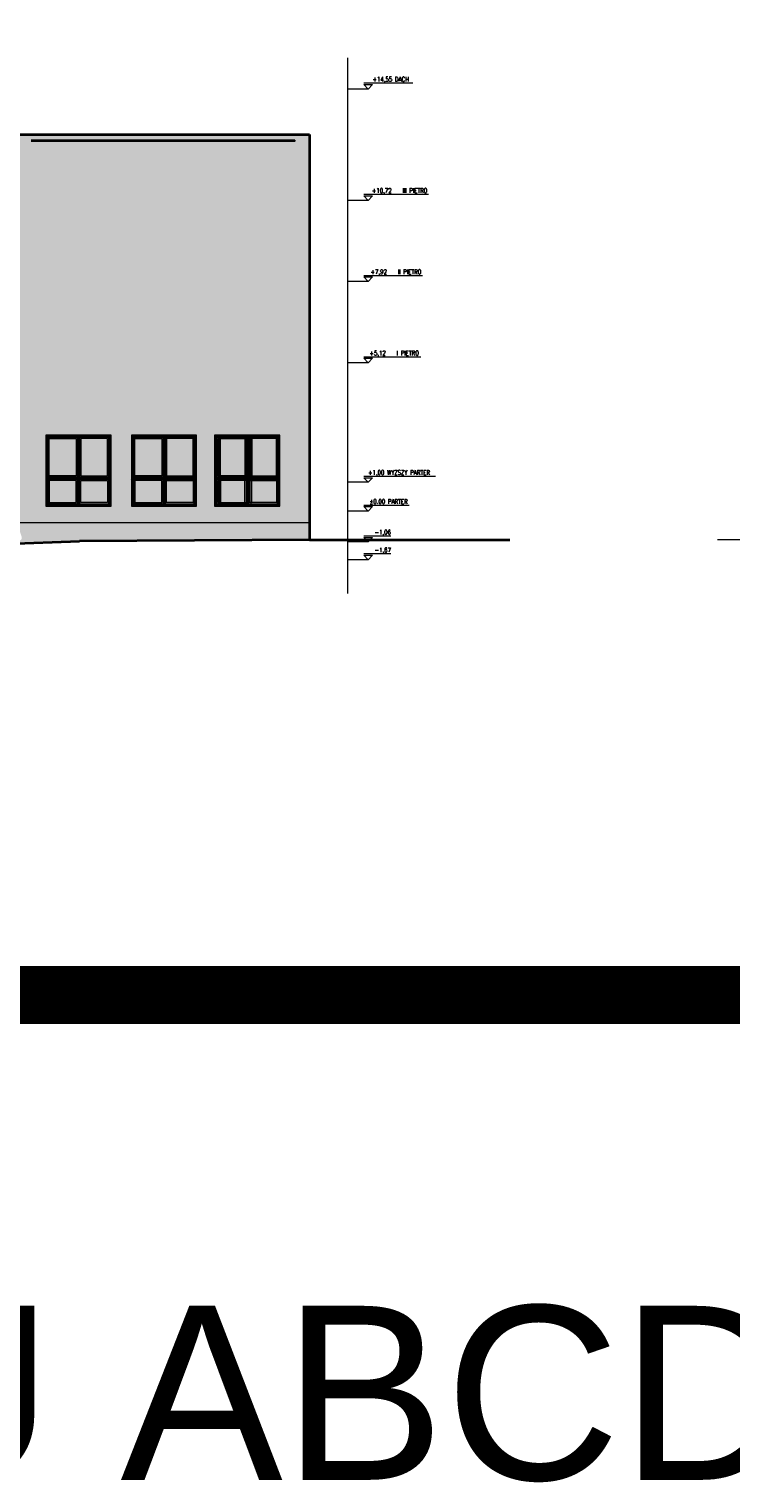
# Model space of a CAD drawing. Header units: inches. Extents: x 0 to 111471, y -105323 to 11070.
# Tile 117 of 256: x 44034 to 46454, y -40662 to -35650. Entities that reach past the tile are written whole.
import ezdxf
from ezdxf.enums import TextEntityAlignment as Align

# ---------------------------------------------------------------- set-up
doc = ezdxf.new("R2010")
doc.units = ezdxf.units.IN
doc.header["$MEASUREMENT"] = 0
doc.linetypes.add('DASHDOTX2', pattern=[50.8, 25.4, -12.7, 0, -12.7])
for name, color, linetype, lineweight in [('888 drzwi i okna', 4, 'Continuous', 0), ('888 hatch antracyt szary', 251, 'Continuous', 0), ('888 hatch jasny beż', 7, 'Continuous', 0), ('888 opisy', 3, 'Continuous', 0), ('888 osie', 5, 'DASHDOTX2', 13), ('888 projektowane elementy', 6, 'Continuous', 13), ('888 sciany istniejące', 2, 'Continuous', 35), ('888 widok', 8, 'Continuous', 0)]:
    doc.layers.add(name, color=color, linetype=linetype, lineweight=lineweight)
doc.layers.add('888 opisy kolorow', color=11, linetype='Continuous')
doc.styles.get("Standard").update_dxf_attribs({"font": 'arial.ttf'})
doc.styles.add('TS 100_opisy', font='romans.shx', dxfattribs={"width": 0.7, "height": 16})

# ---------------------------------------------------------------- blocks, each defined once
blk = doc.blocks.new('G$C703C4054')
at = {"layer": '888 drzwi i okna', "ltscale": 1.6}
for points in [[(3.5, 245), (3.5, 0), (228.5, 0), (228.5, 245)], [(108, 88), (15.5, 88), (15.5, 12), (108, 12)], [(124, 88), (216.5, 88), (216.5, 12), (124, 12)]]:
    blk.add_lwpolyline(points, close=True, dxfattribs=at)
for points in [[(112, 237), (11.5, 237), (11.5, 100)], [(15.5, 104), (15.5, 233), (108, 233), (108, 104), (15.5, 104)], [(112, 237), (112, 100)], [(220.5, 100), (220.5, 237), (120, 237)], [(120, 237), (120, 100)], [(124, 233), (124, 104), (216.5, 104), (216.5, 233), (124, 233)], [(112, 100), (11.5, 100)], [(11.5, 92), (11.5, 8), (220.5, 8), (220.5, 92)], [(112, 92), (11.5, 92)], [(112, 92), (112, 8)], [(220.5, 100), (120, 100)], [(220.5, 92), (120, 92)], [(120, 92), (120, 8)]]:
    blk.add_lwpolyline(points, dxfattribs=at)
blk = doc.blocks.new('*U269')
blk.add_line((70.7, 10), (-7.5, 10))
for points in [[(0, 0), (-7.5, 8), (-7.5, 8)], [(-7.5, 8), (7.5, 8), (7.5, 8)], [(0, 0), (7.5, 8), (7.5, 8)]]:
    blk.add_lwpolyline(points)
blk.add_attdef('PSW', text='', height=8).set_placement((39.1, 12.9), align=Align.RIGHT)
blk = doc.blocks.new('*U13')
blk.add_line((39.1, 10), (-7.5, 10))
for points in [[(0, 0), (-7.5, 8), (-7.5, 8)], [(-7.5, 8), (7.5, 8), (7.5, 8)], [(0, 0), (7.5, 8), (7.5, 8)]]:
    blk.add_lwpolyline(points)
blk.add_attdef('PSW', text='', height=8).set_placement((39.1, 12.9), align=Align.RIGHT)
blk = doc.blocks.new('*U270')
blk.add_line((115.8, 10), (-7.5, 10))
for points in [[(0, 0), (-7.5, 8), (-7.5, 8)], [(-7.5, 8), (7.5, 8), (7.5, 8)], [(0, 0), (7.5, 8), (7.5, 8)]]:
    blk.add_lwpolyline(points)
blk.add_attdef('PSW', text='', height=8).set_placement((39.1, 12.9), align=Align.RIGHT)
blk = doc.blocks.new('*U271')
blk.add_line((90.5, 10), (-7.5, 10))
for points in [[(0, 0), (-7.5, 8), (-7.5, 8)], [(-7.5, 8), (7.5, 8), (7.5, 8)], [(0, 0), (7.5, 8), (7.5, 8)]]:
    blk.add_lwpolyline(points)
blk.add_attdef('PSW', text='', height=8).set_placement((39.1, 12.9), align=Align.RIGHT)
blk = doc.blocks.new('*U272')
blk.add_line((93.3, 10), (-7.5, 10))
for points in [[(0, 0), (-7.5, 8), (-7.5, 8)], [(-7.5, 8), (7.5, 8), (7.5, 8)], [(0, 0), (7.5, 8), (7.5, 8)]]:
    blk.add_lwpolyline(points)
blk.add_attdef('PSW', text='', height=8).set_placement((39.1, 12.9), align=Align.RIGHT)
blk = doc.blocks.new('*U273')
blk.add_line((104, 10), (-7.5, 10))
for points in [[(0, 0), (-7.5, 8), (-7.5, 8)], [(-7.5, 8), (7.5, 8), (7.5, 8)], [(0, 0), (7.5, 8), (7.5, 8)]]:
    blk.add_lwpolyline(points)
blk.add_attdef('PSW', text='', height=8).set_placement((39.1, 12.9), align=Align.RIGHT)
blk = doc.blocks.new('*U274')
blk.add_line((76.8, 10), (-7.5, 10))
for points in [[(0, 0), (-7.5, 8), (-7.5, 8)], [(-7.5, 8), (7.5, 8), (7.5, 8)], [(0, 0), (7.5, 8), (7.5, 8)]]:
    blk.add_lwpolyline(points)
blk.add_attdef('PSW', text='', height=8).set_placement((39.1, 12.9), align=Align.RIGHT)
blk = doc.blocks.new('G$C8580B5A5')
at = {"layer": '888 opisy'}
blk.add_line((0, -283.1), (0, 1562.8), dxfattribs=at)
for points in [[(70.2, 1455.7), (0, 1455.7)], [(70.2, 1071.7), (0, 1071.7)], [(70.2, 791.7), (0, 791.7)], [(70.2, 511.7), (0, 511.7)], [(70.2, 99.7), (0, 99.7)], [(70.2, 0), (0, 0)], [(70.2, -106), (0, -106)], [(70.2, -167.3), (0, -167.3)]]:
    blk.add_lwpolyline(points, dxfattribs=at)
ref = blk.add_blockref('*U274', (70.2, 1455.7), dxfattribs=dict(at, xscale=2, yscale=2, zscale=2))
ref.add_attrib('PSW', '+14,55 DACH', dxfattribs={"layer": '0', "height": 16, "style": 'TS 100_opisy', "width": 0.7}).set_placement((210.2, 1476.6), align=Align.BOTTOM_RIGHT)
ref = blk.add_blockref('*U273', (70.2, 1071.7), dxfattribs=dict(at, xscale=2, yscale=2, zscale=2))
ref.add_attrib('PSW', '+10,72    III PIĘTRO', dxfattribs={"layer": '0', "height": 16, "style": 'TS 100_opisy', "width": 0.7}).set_placement((274.4, 1092.6), align=Align.BOTTOM_RIGHT)
ref = blk.add_blockref('*U272', (70.2, 791.7), dxfattribs=dict(at, xscale=2, yscale=2, zscale=2))
ref.add_attrib('PSW', '+7,92    II PIĘTRO', dxfattribs={"layer": '0', "height": 16, "style": 'TS 100_opisy', "width": 0.7}).set_placement((253.5, 812.6), align=Align.BOTTOM_RIGHT)
at = {"layer": '888 opisy', "color": 254}
ref = blk.add_blockref('*U271', (70.2, 511.7), dxfattribs=dict(at, xscale=2, yscale=2, zscale=2))
ref.add_attrib('PSW', '+5,12    I PIĘTRO', dxfattribs={"layer": '0', "height": 16, "style": 'TS 100_opisy', "width": 0.7}).set_placement((244.8, 532.6), align=Align.BOTTOM_RIGHT)
at = {"layer": '888 opisy'}
ref = blk.add_blockref('*U270', (70.2, 99.7), dxfattribs=dict(at, xscale=2, yscale=2, zscale=2))
ref.add_attrib('PSW', '+1,00 WYZSZY PARTER', dxfattribs={"layer": '0', "height": 16, "style": 'TS 100_opisy', "width": 0.7}).set_placement((282.9, 120.6), align=Align.BOTTOM_RIGHT)
ref = blk.add_blockref('*U269', (70.2, 0), dxfattribs=dict(at, xscale=2, yscale=2, zscale=2))
ref.add_attrib('PSW', '%%p0.00 PARTER', dxfattribs={"layer": '0', "height": 16, "style": 'TS 100_opisy', "width": 0.7}).set_placement((206, 20.9), align=Align.BOTTOM_RIGHT)
ref = blk.add_blockref('*U13', (70.2, -106), dxfattribs=dict(at, xscale=2, yscale=2, zscale=2))
ref.add_attrib('PSW', '-1,06', dxfattribs={"layer": '0', "height": 16, "style": 'TS 100_opisy', "width": 0.7}).set_placement((148.4, -85.1), align=Align.BOTTOM_RIGHT)
ref = blk.add_blockref('*U13', (70.2, -167.3), dxfattribs=dict(at, xscale=2, yscale=2, zscale=2))
ref.add_attrib('PSW', '-1,67', dxfattribs={"layer": '0', "height": 16, "style": 'TS 100_opisy', "width": 0.7}).set_placement((148.4, -146.4), align=Align.BOTTOM_RIGHT)
blk = doc.blocks.new('G$CA1CDDF96')
at = {"layer": '888 opisy', "rotation": 270}
blk.add_blockref('G$C8580B5A5', (98.3, 528.4), dxfattribs=at)
blk = doc.blocks.new('EDFRGHGF')
at = {"layer": '888 osie', "ltscale": 0.01}
h = blk.add_hatch(dxfattribs=at)
h.set_pattern_fill('ANSI31', color=256)
h.paths.add_polyline_path([(429.3, -780.1), (429.3, -1025.1), (654.3, -1025.1), (654.3, -780.1)])
h.paths.add_polyline_path([(545.8, -788.1), (646.3, -788.1), (646.3, -925.1), (545.8, -925.1)], flags=16)
h.paths.add_polyline_path([(537.8, -788.1), (537.8, -925.1), (437.3, -925.1), (437.3, -788.1)], flags=16)
h.paths.add_polyline_path([(549.8, -792.1), (642.3, -792.1), (642.3, -921.1), (549.8, -921.1)], flags=0)
h.paths.add_polyline_path([(533.8, -792.1), (533.8, -921.1), (441.3, -921.1), (441.3, -792.1)], flags=0)
h.paths.add_polyline_path([(545.8, -933.1), (646.3, -933.1), (646.3, -1017.1), (437.3, -1017.1), (437.3, -933.1), (537.8, -933.1), (537.8, -1017.1), (545.8, -1017.1)], flags=16)
h.paths.add_polyline_path([(549.8, -937.1), (642.3, -937.1), (642.3, -1013.1), (549.8, -1013.1)], flags=0)
h.paths.add_polyline_path([(533.8, -937.1), (533.8, -1013.1), (441.3, -1013.1), (441.3, -937.1)], flags=0)
at = {"layer": '888 projektowane elementy', "ltscale": 0.01}
h = blk.add_hatch(color=7, dxfattribs=at)
h.dxf.hatch_style = 1
h.paths.add_polyline_path([(429.3, -780.1), (429.3, -1025.1), (654.3, -1025.1), (654.3, -780.1)])
h.paths.add_polyline_path([(437.3, -788.1), (437.3, -925.1), (537.8, -925.1), (537.8, -788.1)], flags=16)
h.paths.add_polyline_path([(533.8, -792.1), (533.8, -921.1), (441.3, -921.1), (441.3, -792.1)], flags=0)
h.paths.add_polyline_path([(545.8, -788.1), (646.3, -788.1), (646.3, -925.1), (545.8, -925.1)], flags=16)
h.paths.add_polyline_path([(549.8, -792.1), (642.3, -792.1), (642.3, -921.1), (549.8, -921.1)], flags=0)
h.paths.add_polyline_path([(537.8, -933.1), (537.8, -1017.1), (545.8, -1017.1), (545.8, -933.1), (646.3, -933.1), (646.3, -1017.1), (437.3, -1017.1), (437.3, -933.1)], flags=16)
h.paths.add_polyline_path([(533.8, -937.1), (533.8, -1013.1), (441.3, -1013.1), (441.3, -937.1)], flags=0)
h.paths.add_polyline_path([(549.8, -937.1), (642.3, -937.1), (642.3, -1013.1), (549.8, -1013.1)], flags=0)
h = blk.add_hatch(color=7, dxfattribs=at)
h.dxf.hatch_style = 1
h.paths.add_polyline_path([(545.8, -788.1), (545.8, -925.1), (646.3, -925.1), (646.3, -788.1)])
h.paths.add_polyline_path([(642.3, -792.1), (642.3, -921.1), (549.8, -921.1), (549.8, -792.1)], flags=16)
h.paths.add_polyline_path([(646.3, -933.1), (545.8, -933.1), (545.8, -1017.1), (646.3, -1017.1)])
h.paths.add_polyline_path([(642.3, -937.1), (642.3, -1013.1), (549.8, -1013.1), (549.8, -937.1)], flags=16)
h.paths.add_polyline_path([(537.8, -933.1), (437.3, -933.1), (437.3, -1017.1), (537.8, -1017.1)])
h.paths.add_polyline_path([(533.8, -937.1), (533.8, -1013.1), (441.3, -1013.1), (441.3, -937.1)], flags=16)
h = blk.add_hatch(color=7, dxfattribs=at)
h.dxf.hatch_style = 1
h.paths.add_polyline_path([(537.8, -925.1), (537.8, -788.1), (437.3, -788.1), (437.3, -925.1)])
h.paths.add_polyline_path([(533.8, -921.1), (441.3, -921.1), (441.3, -792.1), (533.8, -792.1)], flags=16)
at = {"layer": '888 widok', "ltscale": 0.01}
h = blk.add_hatch(color=253, dxfattribs=at)
h.dxf.hatch_style = 1
h.paths.add_polyline_path([(549.8, -921.1), (642.3, -921.1), (642.3, -792.1), (549.8, -792.1)])
h.paths.add_polyline_path([(533.8, -792.1), (441.3, -792.1), (441.3, -921.1), (533.8, -921.1)])
h.paths.add_polyline_path([(533.8, -937.1), (441.3, -937.1), (441.3, -1013.1), (533.8, -1013.1)])
h.paths.add_polyline_path([(642.3, -1013.1), (642.3, -937.1), (549.8, -937.1), (549.8, -1013.1)])
at = {"layer": '888 drzwi i okna', "ltscale": 1.6}
for points in [[(429.3, -780.1), (429.3, -1025.1), (654.3, -1025.1), (654.3, -780.1)], [(533.8, -937.1), (441.3, -937.1), (441.3, -1013.1), (533.8, -1013.1)], [(549.8, -937.1), (642.3, -937.1), (642.3, -1013.1), (549.8, -1013.1)]]:
    blk.add_lwpolyline(points, close=True, dxfattribs=at)
for points in [[(537.8, -788.1), (437.3, -788.1), (437.3, -925.1)], [(441.3, -921.1), (441.3, -792.1), (533.8, -792.1), (533.8, -921.1), (441.3, -921.1)], [(537.8, -788.1), (537.8, -925.1)], [(646.3, -925.1), (646.3, -788.1), (545.8, -788.1)], [(545.8, -788.1), (545.8, -925.1)], [(549.8, -792.1), (549.8, -921.1), (642.3, -921.1), (642.3, -792.1), (549.8, -792.1)], [(537.8, -925.1), (437.3, -925.1)], [(437.3, -933.1), (437.3, -1017.1), (646.3, -1017.1), (646.3, -933.1)], [(537.8, -933.1), (437.3, -933.1)], [(537.8, -933.1), (537.8, -1017.1)], [(646.3, -925.1), (545.8, -925.1)], [(646.3, -933.1), (545.8, -933.1)], [(545.8, -933.1), (545.8, -1017.1)]]:
    blk.add_lwpolyline(points, dxfattribs=at)

msp = doc.modelspace()

# ---------------------------------------------------------------- hatches: boundary and pattern name
at = {"layer": '888 hatch antracyt szary', "ltscale": 0.01}
h = msp.add_hatch(color=256, dxfattribs=at)
h.dxf.hatch_style = 1
h.paths.add_polyline_path([(44950.481, -36033.678), (44950.481, -36013.678), (43381.481, -36013.678), (43381.481, -36033.678)])
h = msp.add_hatch(color=256, dxfattribs=at)
h.dxf.hatch_style = 1
h.paths.add_polyline_path([(41899.195, -37370.678), (41625.481, -37370.678), (41625.481, -37374.678), (41593.481, -37374.678), (41593.481, -37370.678), (41320.481, -37370.678), (41320.481, -37410.678), (41901.481, -37410.678)])
h.paths.add_polyline_path([(41529.481, -37396.678), (41561.481, -37396.678), (41561.481, -37406.678), (41529.481, -37406.678)], flags=16)
h.paths.add_polyline_path([(41561.481, -37380.678), (41593.481, -37380.678), (41593.481, -37390.678), (41561.481, -37390.678)], flags=16)
h.paths.add_polyline_path([(42205.859, -37370.678), (41923.767, -37370.678), (41921.481, -37410.678), (42208.144, -37410.678)])
h.paths.add_polyline_path([(42507.859, -37370.678), (42230.43, -37370.678), (42228.144, -37410.678), (42510.144, -37410.678)])
h.paths.add_polyline_path([(42806.859, -37370.678), (42532.43, -37370.678), (42530.144, -37410.678), (42809.144, -37410.678)])
h.paths.add_polyline_path([(43130.195, -37370.678), (42831.43, -37370.678), (42829.144, -37410.678), (43132.481, -37410.678)])
h.paths.add_polyline_path([(43381.481, -37370.678), (43154.767, -37370.678), (43152.481, -37410.678), (43381.481, -37410.678)])
h.paths.add_polyline_path([(43545.481, -37350.678), (43440.423, -37350.678), (43429.675, -37383.87, -0.85465929), (43410.161, -37380.792, -0.06654003), (43410.512, -37378.166), (43419.403, -37350.678), (43381.481, -37350.678), (43381.481, -37410.678), (43545.481, -37403.678)])
h.paths.add_polyline_path([(45000.481, -37350.678), (43991.987, -37350.678), (44008.087, -37400.455, -0.09021215), (44008.727, -37403.977, -0.85465929), (43989.213, -37407.054), (43989.632, -37408.387), (43970.967, -37350.678), (43955.481, -37350.678), (43955.481, -37424.178), (44207.4, -37415.012), (45000.481, -37410.678)])
at = {"layer": '888 hatch jasny beż', "ltscale": 0.01}
h = msp.add_hatch(color=256, dxfattribs=at)
h.dxf.hatch_style = 1
h.paths.add_polyline_path([(43381.481, -37105.678), (43156.981, -37105.678), (43156.981, -36860.678), (43381.481, -36860.678), (43381.481, -36648.678), (41320.481, -36648.678), (41320.481, -37410.678), (41901.481, -37410.678), (41891.481, -37235.678), (41881.481, -37235.678), (41881.481, -37246.678), (41849.481, -37246.678), (41849.481, -37236.678), (41881.481, -37236.678), (41881.481, -37235.678), (41881.481, -37215.678), (43162.481, -37215.678), (43162.481, -37235.678), (43154.767, -37370.678), (43381.481, -37370.678), (43381.481, -37350.678)])
h.paths.add_polyline_path([(43080.981, -37105.678), (42855.981, -37105.678), (42855.981, -36860.678), (43080.981, -36860.678)], flags=16)
h.paths.add_polyline_path([(43072.981, -37097.678), (42863.981, -37097.678), (42863.981, -37013.678), (42964.481, -37013.678), (42964.481, -37097.678), (42972.481, -37097.678), (42972.481, -37013.678), (43072.981, -37013.678)], flags=0)
h.paths.add_polyline_path([(43068.981, -37093.678), (42976.481, -37093.678), (42976.481, -37017.678), (43068.981, -37017.678)], flags=0)
h.paths.add_polyline_path([(43072.981, -37005.678), (42972.481, -37005.678), (42972.481, -36868.678), (43072.981, -36868.678)], flags=0)
h.paths.add_polyline_path([(43068.981, -37001.678), (42976.481, -37001.678), (42976.481, -36872.678), (43068.981, -36872.678)], flags=0)
h.paths.add_polyline_path([(42960.481, -37093.678), (42867.981, -37093.678), (42867.981, -37017.678), (42960.481, -37017.678)], flags=0)
h.paths.add_polyline_path([(42964.481, -37005.678), (42863.981, -37005.678), (42863.981, -36868.678), (42964.481, -36868.678)], flags=0)
h.paths.add_polyline_path([(42960.481, -37001.678), (42867.981, -37001.678), (42867.981, -36872.678), (42960.481, -36872.678)], flags=0)
h.paths.add_polyline_path([(42781.981, -37105.678), (42556.981, -37105.678), (42556.981, -36860.678), (42781.981, -36860.678)], flags=16)
h.paths.add_polyline_path([(42773.981, -37097.678), (42564.981, -37097.678), (42564.981, -37013.678), (42665.481, -37013.678), (42665.481, -37097.678), (42673.481, -37097.678), (42673.481, -37013.678), (42773.981, -37013.678)], flags=0)
h.paths.add_polyline_path([(42769.981, -37093.678), (42677.481, -37093.678), (42677.481, -37017.678), (42769.981, -37017.678)], flags=0)
h.paths.add_polyline_path([(42773.981, -37005.678), (42673.481, -37005.678), (42673.481, -36868.678), (42773.981, -36868.678)], flags=0)
h.paths.add_polyline_path([(42769.981, -37001.678), (42677.481, -37001.678), (42677.481, -36872.678), (42769.981, -36872.678)], flags=0)
h.paths.add_polyline_path([(42661.481, -37093.678), (42568.981, -37093.678), (42568.981, -37017.678), (42661.481, -37017.678)], flags=0)
h.paths.add_polyline_path([(42665.481, -37005.678), (42564.981, -37005.678), (42564.981, -36868.678), (42665.481, -36868.678)], flags=0)
h.paths.add_polyline_path([(42661.481, -37001.678), (42568.981, -37001.678), (42568.981, -36872.678), (42661.481, -36872.678)], flags=0)
h.paths.add_polyline_path([(42479.981, -37105.678), (42254.981, -37105.678), (42254.981, -36860.678), (42479.981, -36860.678)], flags=16)
h.paths.add_polyline_path([(42471.981, -37097.678), (42262.981, -37097.678), (42262.981, -37013.678), (42363.481, -37013.678), (42363.481, -37097.678), (42371.481, -37097.678), (42371.481, -37013.678), (42471.981, -37013.678)], flags=0)
h.paths.add_polyline_path([(42467.981, -37093.678), (42375.481, -37093.678), (42375.481, -37017.678), (42467.981, -37017.678)], flags=0)
h.paths.add_polyline_path([(42471.981, -37005.678), (42371.481, -37005.678), (42371.481, -36868.678), (42471.981, -36868.678)], flags=0)
h.paths.add_polyline_path([(42467.981, -37001.678), (42375.481, -37001.678), (42375.481, -36872.678), (42467.981, -36872.678)], flags=0)
h.paths.add_polyline_path([(42359.481, -37093.678), (42266.981, -37093.678), (42266.981, -37017.678), (42359.481, -37017.678)], flags=0)
h.paths.add_polyline_path([(42363.481, -37005.678), (42262.981, -37005.678), (42262.981, -36868.678), (42363.481, -36868.678)], flags=0)
h.paths.add_polyline_path([(42359.481, -37001.678), (42266.981, -37001.678), (42266.981, -36872.678), (42359.481, -36872.678)], flags=0)
h.paths.add_polyline_path([(42178.981, -37105.678), (41953.981, -37105.678), (41953.981, -36860.678), (42178.981, -36860.678)], flags=16)
h.paths.add_polyline_path([(42170.981, -37097.678), (41961.981, -37097.678), (41961.981, -37013.678), (42062.481, -37013.678), (42062.481, -37097.678), (42070.481, -37097.678), (42070.481, -37013.678), (42170.981, -37013.678)], flags=0)
h.paths.add_polyline_path([(42166.981, -37093.678), (42074.481, -37093.678), (42074.481, -37017.678), (42166.981, -37017.678)], flags=0)
h.paths.add_polyline_path([(42170.981, -37005.678), (42070.481, -37005.678), (42070.481, -36868.678), (42170.981, -36868.678)], flags=0)
h.paths.add_polyline_path([(42166.981, -37001.678), (42074.481, -37001.678), (42074.481, -36872.678), (42166.981, -36872.678)], flags=0)
h.paths.add_polyline_path([(42058.481, -37093.678), (41965.981, -37093.678), (41965.981, -37017.678), (42058.481, -37017.678)], flags=0)
h.paths.add_polyline_path([(42062.481, -37005.678), (41961.981, -37005.678), (41961.981, -36868.678), (42062.481, -36868.678)], flags=0)
h.paths.add_polyline_path([(42058.481, -37001.678), (41965.981, -37001.678), (41965.981, -36872.678), (42058.481, -36872.678)], flags=0)
h.paths.add_polyline_path([(41881.981, -37272.678), (41881.981, -37370.678), (41649.981, -37370.678), (41649.981, -37358.678), (41625.481, -37358.678), (41625.481, -37348.678), (41649.981, -37348.678), (41649.981, -37272.678), (41785.481, -37272.678), (41785.481, -37268.678), (41817.481, -37268.678), (41817.481, -37272.678)], flags=16)
h.paths.add_polyline_path([(41873.981, -37280.678), (41873.981, -37362.678), (41824.981, -37362.678), (41767.981, -37362.678), (41767.981, -37294.678), (41763.981, -37294.678), (41763.981, -37362.678), (41657.981, -37362.678), (41657.981, -37342.678), (41657.481, -37342.678), (41657.481, -37332.678), (41657.981, -37280.678), (41763.981, -37280.678), (41763.981, -37284.678), (41767.981, -37284.678), (41767.981, -37280.678)], flags=0)
h.paths.add_polyline_path([(41878.481, -37105.678), (41653.481, -37105.678), (41653.481, -36860.678), (41878.481, -36860.678)], flags=16)
h.paths.add_polyline_path([(41869.981, -37284.678), (41869.981, -37358.678), (41771.981, -37358.678), (41771.981, -37284.678)], flags=0)
h.paths.add_polyline_path([(41870.481, -37097.678), (41661.481, -37097.678), (41661.481, -37013.678), (41761.981, -37013.678), (41761.981, -37097.678), (41769.981, -37097.678), (41769.981, -37013.678), (41870.481, -37013.678)], flags=0)
h.paths.add_polyline_path([(41866.481, -37093.678), (41773.981, -37093.678), (41773.981, -37017.678), (41866.481, -37017.678)], flags=0)
h.paths.add_polyline_path([(41870.481, -37005.678), (41769.981, -37005.678), (41769.981, -36868.678), (41870.481, -36868.678)], flags=0)
h.paths.add_polyline_path([(41849.481, -37252.678), (41849.481, -37262.678), (41817.481, -37262.678), (41817.481, -37252.678)], flags=16)
h.paths.add_polyline_path([(41866.481, -37001.678), (41773.981, -37001.678), (41773.981, -36872.678), (41866.481, -36872.678)], flags=0)
h.paths.add_polyline_path([(41759.981, -37284.678), (41759.981, -37358.678), (41661.981, -37358.678), (41661.981, -37284.678)], flags=0)
h.paths.add_polyline_path([(41753.481, -37300.678), (41753.481, -37310.678), (41721.481, -37310.678), (41721.481, -37300.678)], flags=0)
h.paths.add_polyline_path([(41757.981, -37093.678), (41665.481, -37093.678), (41665.481, -37017.678), (41757.981, -37017.678)], flags=0)
h.paths.add_polyline_path([(41761.981, -37005.678), (41661.481, -37005.678), (41661.481, -36868.678), (41761.981, -36868.678)], flags=0)
h.paths.add_polyline_path([(41757.981, -37001.678), (41665.481, -37001.678), (41665.481, -36872.678), (41757.981, -36872.678)], flags=0)
h.paths.add_polyline_path([(41721.481, -37316.678), (41721.481, -37326.678), (41689.481, -37326.678), (41689.481, -37316.678)], flags=0)
h.paths.add_polyline_path([(41625.481, -37364.678), (41625.481, -37374.678), (41593.481, -37374.678), (41593.481, -37364.678)], flags=16)
h.paths.add_polyline_path([(41589.481, -37272.678), (41589.481, -37370.678), (41357.481, -37370.678), (41357.481, -37272.678)], flags=16)
h.paths.add_polyline_path([(41593.481, -37380.678), (41593.481, -37390.678), (41561.481, -37390.678), (41561.481, -37380.678)], flags=16)
h.paths.add_polyline_path([(41581.481, -37280.678), (41581.481, -37362.678), (41532.481, -37362.678), (41475.481, -37362.678), (41475.481, -37280.678)], flags=0)
h.paths.add_polyline_path([(41581.481, -37280.678), (41581.481, -37362.678), (41475.481, -37362.678), (41475.481, -37280.678)], flags=0)
h.paths.add_polyline_path([(41581.981, -37105.678), (41356.981, -37105.678), (41356.981, -36860.678), (41581.981, -36860.678)], flags=16)
h.paths.add_polyline_path([(41577.481, -37284.678), (41577.481, -37358.678), (41479.481, -37358.678), (41479.481, -37284.678)], flags=0)
h.paths.add_polyline_path([(41573.981, -37097.678), (41364.981, -37097.678), (41364.981, -37013.678), (41465.481, -37013.678), (41465.481, -37097.678), (41473.481, -37097.678), (41473.481, -37013.678), (41573.981, -37013.678)], flags=0)
h.paths.add_polyline_path([(41569.981, -37093.678), (41477.481, -37093.678), (41477.481, -37017.678), (41569.981, -37017.678)], flags=0)
h.paths.add_polyline_path([(41573.981, -37005.678), (41473.481, -37005.678), (41473.481, -36868.678), (41573.981, -36868.678)], flags=0)
h.paths.add_polyline_path([(41569.981, -37001.678), (41477.481, -37001.678), (41477.481, -36872.678), (41569.981, -36872.678)], flags=0)
h.paths.add_polyline_path([(41561.481, -37396.678), (41561.481, -37406.678), (41529.481, -37406.678), (41529.481, -37396.678)], flags=16)
h.paths.add_polyline_path([(41471.481, -37280.678), (41471.481, -37362.678), (41365.481, -37362.678), (41365.481, -37280.678)], flags=0)
h.paths.add_polyline_path([(41471.481, -37280.678), (41471.481, -37362.678), (41365.481, -37362.678), (41365.481, -37280.678), (41414.481, -37280.678)], flags=0)
h.paths.add_polyline_path([(41467.481, -37284.678), (41467.481, -37358.678), (41369.481, -37358.678), (41369.481, -37284.678)], flags=0)
h.paths.add_polyline_path([(41461.481, -37093.678), (41368.981, -37093.678), (41368.981, -37017.678), (41461.481, -37017.678)], flags=0)
h.paths.add_polyline_path([(41465.481, -37005.678), (41364.981, -37005.678), (41364.981, -36868.678), (41465.481, -36868.678)], flags=0)
h.paths.add_polyline_path([(41461.481, -37001.678), (41368.981, -37001.678), (41368.981, -36872.678), (41461.481, -36872.678)], flags=0)
h.paths.add_polyline_path([(42198.144, -37235.678), (42188.144, -37235.678), (41931.481, -37235.678), (41923.767, -37370.678), (41950.481, -37370.678), (41950.481, -37272.678), (42182.481, -37272.678), (42182.481, -37370.678), (42205.859, -37370.678)], flags=17)
h.paths.add_polyline_path([(42500.144, -37235.678), (42490.144, -37235.678), (42238.144, -37235.678), (42230.43, -37370.678), (42251.481, -37370.678), (42251.481, -37272.678), (42483.481, -37272.678), (42483.481, -37370.678), (42507.859, -37370.678)], flags=17)
h.paths.add_polyline_path([(42799.144, -37235.678), (42789.144, -37235.678), (42540.144, -37235.678), (42532.43, -37370.678), (42553.481, -37370.678), (42553.481, -37272.678), (42785.481, -37272.678), (42785.481, -37370.678), (42806.859, -37370.678)], flags=17)
h.paths.add_polyline_path([(43122.481, -37235.678), (43112.481, -37235.678), (42839.144, -37235.678), (42831.43, -37370.678), (42852.481, -37370.678), (42852.481, -37272.678), (43084.481, -37272.678), (43084.481, -37370.678), (43130.195, -37370.678)], flags=17)
h.paths.add_polyline_path([(44026.481, -36013.678), (43445.481, -36013.678), (43381.481, -36013.678), (43381.481, -37350.678), (43419.403, -37350.678), (43421.757, -37343.398), (43421.757, -36741.76), (43445.481, -36741.76), (43445.481, -36736.946), (43511.207, -36736.946), (43836.612, -36484.432), (43971.842, -36649.591), (43989.632, -36649.591), (43989.632, -37343.398), (43991.987, -37350.678), (44026.481, -37350.678)])
h.paths.add_polyline_path([(45000.481, -36013.678), (44026.481, -36013.678), (44026.481, -37350.678), (45000.481, -37350.678)])
h.paths.add_polyline_path([(44316.481, -37049.678), (44316.481, -37294.678), (44091.481, -37294.678), (44091.481, -37049.678)], flags=16)
h.paths.add_polyline_path([(44386.481, -37049.678), (44611.481, -37049.678), (44611.481, -37294.678), (44386.481, -37294.678)], flags=16)
h.paths.add_polyline_path([(44308.481, -37057.678), (44308.481, -37194.678), (44207.981, -37194.678), (44205.481, -37194.678), (44205.481, -37057.678)], flags=0)
h.paths.add_polyline_path([(44304.481, -37061.678), (44304.481, -37190.678), (44211.981, -37190.678), (44207.981, -37190.678), (44207.981, -37061.678)], flags=0)
h.paths.add_polyline_path([(44389.481, -37057.678), (44492.481, -37057.678), (44494.981, -37057.678), (44494.981, -37194.678), (44394.481, -37194.678), (44389.481, -37194.678)], flags=0)
h.paths.add_polyline_path([(44393.481, -37061.678), (44488.481, -37061.678), (44492.481, -37061.678), (44492.481, -37190.678), (44398.481, -37190.678), (44393.481, -37190.678)], flags=0)
h.paths.add_polyline_path([(44199.981, -37057.678), (44199.981, -37194.678), (44099.481, -37194.678), (44094.481, -37194.678), (44094.481, -37057.678), (44197.481, -37057.678)], flags=0)
h.paths.add_polyline_path([(44197.481, -37190.678), (44103.481, -37190.678), (44098.481, -37190.678), (44098.481, -37061.678), (44193.481, -37061.678), (44197.481, -37061.678)], flags=0)
h.paths.add_polyline_path([(44500.481, -37057.678), (44603.481, -37057.678), (44603.481, -37194.678), (44502.981, -37194.678), (44500.481, -37194.678)], flags=0)
h.paths.add_polyline_path([(44502.981, -37061.678), (44599.481, -37061.678), (44599.481, -37190.678), (44506.981, -37190.678), (44502.981, -37190.678)], flags=0)
h.paths.add_polyline_path([(44675.758, -37049.678), (44898.481, -37049.678), (44898.481, -37294.678), (44675.758, -37293.636)], flags=16)
h.paths.add_polyline_path([(44681.481, -37049.678), (44898.481, -37049.678), (44898.481, -37294.678), (44681.481, -37294.678), (44681.481, -37286.678), (44676.481, -37286.678), (44676.481, -37202.678), (44681.481, -37202.678), (44681.481, -37194.678), (44676.481, -37194.678), (44676.481, -37057.678), (44681.481, -37057.678)], flags=0)
h.paths.add_polyline_path([(44680.481, -37061.678), (44689.481, -37061.678), (44689.481, -37057.678), (44789.981, -37057.678), (44890.481, -37057.678), (44890.481, -37194.678), (44787.481, -37194.678), (44689.481, -37194.678), (44689.481, -37190.678), (44680.481, -37190.678)], flags=0)
h.paths.add_polyline_path([(44693.481, -37061.678), (44787.481, -37061.678), (44787.481, -37190.678), (44693.481, -37190.678)], flags=0)
h.paths.add_polyline_path([(44308.481, -37202.678), (44308.481, -37286.678), (44099.481, -37286.678), (44094.481, -37286.678), (44094.481, -37202.678), (44197.481, -37202.678), (44199.981, -37202.678), (44199.981, -37286.678), (44205.481, -37286.678), (44205.481, -37202.678)], flags=0)
h.paths.add_polyline_path([(44207.981, -37206.678), (44304.481, -37206.678), (44304.481, -37282.678), (44211.981, -37282.678), (44207.981, -37282.678)], flags=0)
h.paths.add_polyline_path([(44389.481, -37202.678), (44492.481, -37202.678), (44494.981, -37202.678), (44494.981, -37286.678), (44500.481, -37286.678), (44500.481, -37202.678), (44603.481, -37202.678), (44603.481, -37286.678), (44394.481, -37286.678), (44389.481, -37286.678)], flags=0)
h.paths.add_polyline_path([(44393.481, -37206.678), (44488.481, -37206.678), (44492.481, -37206.678), (44492.481, -37282.678), (44398.481, -37282.678), (44393.481, -37282.678)], flags=0)
h.paths.add_polyline_path([(44197.481, -37282.678), (44103.481, -37282.678), (44098.481, -37282.678), (44098.481, -37206.678), (44193.481, -37206.678), (44197.481, -37206.678)], flags=0)
h.paths.add_polyline_path([(44789.981, -37061.678), (44797.981, -37061.678), (44797.981, -37057.678), (44890.481, -37057.678), (44890.481, -37194.678), (44797.981, -37194.678), (44797.981, -37190.678), (44789.981, -37190.678)], flags=0)
h.paths.add_polyline_path([(44502.981, -37206.678), (44599.481, -37206.678), (44599.481, -37282.678), (44506.981, -37282.678), (44502.981, -37282.678)], flags=0)
h.paths.add_polyline_path([(44801.981, -37061.678), (44886.481, -37061.678), (44886.481, -37190.678), (44801.981, -37190.678)], flags=0)
h.paths.add_polyline_path([(44680.481, -37206.678), (44689.481, -37206.678), (44689.481, -37202.678), (44789.981, -37202.678), (44890.481, -37202.678), (44890.481, -37286.678), (44689.481, -37286.678), (44689.481, -37282.678), (44680.481, -37282.678)], flags=0)
h.paths.add_polyline_path([(44693.481, -37206.678), (44787.481, -37206.678), (44787.481, -37282.678), (44693.481, -37282.678)], flags=0)
h.paths.add_polyline_path([(44789.981, -37206.678), (44886.481, -37206.678), (44886.481, -37282.678), (44789.981, -37282.678)], flags=0)
h.paths.add_polyline_path([(44801.981, -37206.678), (44886.481, -37206.678), (44886.481, -37282.678), (44801.981, -37282.678)], flags=0)
at = {"layer": '888 widok', "ltscale": 0.01}
h = msp.add_hatch(dxfattribs=at)
h.set_pattern_fill('ANSI31', color=256, scale=200)
h.set_pattern_definition([(45, (34854.51, -18642.923), (-17.67767, 17.67767), [])])
h.paths.add_polyline_path([(52778.076, -37388.957), (52778.076, -37212.957), (53421.076, -37212.957), (53421.076, -36493.957), (54930.076, -36493.519), (54930.076, -36005.957), (55311.937, -36005.957), (55311.937, -36017.957), (56549.076, -36017.957), (56549.076, -37388.957)])
h.paths.add_polyline_path([(38552.318, -35856.461), (39984.318, -35856.461), (39984.318, -37460.461), (38552.318, -37460.461)])
h.paths.add_polyline_path([(47386.664, -35874.678), (49119.332, -35874.678), (49119.332, -37490.618), (47386.664, -37490.618)])
edge = h.paths.add_edge_path()
edge.add_line((33552.632, -36975.374), (33552.632, -36970.374))
edge.add_line((33879.446, -36975.374), (33552.632, -36975.374))
edge.add_line((33552.632, -36970.374), (33552.632, -36652.374))
edge.add_line((33552.632, -36655.374), (33552.632, -36652.374))
edge.add_line((33552.632, -36652.374), (33879.446, -36675.374))
edge.add_line((33879.446, -36970.374), (33879.446, -36975.374))
edge.add_line((33879.446, -36675.374), (33879.446, -36970.374))

# ---------------------------------------------------------------- linework, layer by layer
at = {"layer": '888 drzwi i okna', "ltscale": 1.6}
for points in [[(44681.481, -37049.678), (44681.481, -37294.678), (44898.481, -37294.678), (44898.481, -37049.678)], [(44785.981, -37206.678), (44693.481, -37206.678), (44693.481, -37282.678), (44785.981, -37282.678)], [(44801.981, -37206.678), (44886.481, -37206.678), (44886.481, -37282.678), (44801.981, -37282.678)]]:
    msp.add_lwpolyline(points, close=True, dxfattribs=at)
for points in [[(44789.981, -37057.678), (44689.481, -37057.678), (44689.481, -37194.678)], [(44693.481, -37190.678), (44693.481, -37061.678), (44785.981, -37061.678), (44785.981, -37190.678), (44693.481, -37190.678)], [(44789.981, -37057.678), (44789.981, -37194.678)], [(44890.481, -37194.678), (44890.481, -37057.678), (44797.981, -37057.678)], [(44797.981, -37057.678), (44797.981, -37194.678)], [(44801.981, -37061.678), (44801.981, -37190.678), (44886.481, -37190.678), (44886.481, -37061.678), (44801.981, -37061.678)], [(44789.981, -37194.678), (44689.481, -37194.678)], [(44689.481, -37202.678), (44689.481, -37286.678), (44890.481, -37286.678), (44890.481, -37202.678)], [(44789.981, -37202.678), (44689.481, -37202.678)], [(44789.981, -37202.678), (44789.981, -37286.678)], [(44890.481, -37194.678), (44797.981, -37194.678)], [(44890.481, -37202.678), (44797.981, -37202.678)], [(44797.981, -37202.678), (44797.981, -37286.678)]]:
    msp.add_lwpolyline(points, dxfattribs=at)
at = {"layer": '888 opisy'}
msp.add_lwpolyline([(26923.756, -30973.227), (57058.976, -30973.227), (57058.976, -38980.485), (26923.756, -38980.485)], close=True, dxfattribs=at)
msp.add_lwpolyline([(47386.664, -37410.678), (46407.491, -37410.678)], dxfattribs=at)
at = {"layer": '888 opisy kolorow', "color": 3, "ltscale": 0.01, "const_width": 200}
msp.add_lwpolyline([(26923.756, -30973.227), (75108.467, -30973.227), (75108.467, -38980.485), (26923.756, -38980.485)], close=True, dxfattribs=at)
at = {"layer": '888 projektowane elementy', "ltscale": 0.01}
msp.add_lwpolyline([(43991.987, -37350.678), (45000.481, -37350.678)], dxfattribs=at)
at = {"layer": '888 sciany istniejące'}
for points in [[(43445.481, -36013.678), (45000.481, -36013.678)], [(44041.065, -36033.678), (44950.481, -36033.678), (44950.481, -36033.678)], [(45000.481, -36013.678), (45000.481, -37410.678)], [(43694.731, -37410.678), (43955.481, -37424.178), (44207.4, -37415.012)], [(45000.481, -37410.678), (44207.4, -37415.012)], [(45000.481, -37410.678), (45691.043, -37410.678)]]:
    msp.add_lwpolyline(points, dxfattribs=at)

# ---------------------------------------------------------------- block references
at = {"layer": '888 drzwi i okna'}
for p in [(44087.981, -37294.678), (44382.981, -37294.678)]:
    msp.add_blockref('G$C703C4054', p, dxfattribs=at)
at = {"layer": '888 drzwi i okna', "ltscale": 0.01}
for p in [(43662.223, -36269.567), (43957.223, -36269.567), (44244.223, -36269.567)]:
    msp.add_blockref('EDFRGHGF', p, dxfattribs=at)
at = {"layer": '888 sciany istniejące', "rotation": 90}
msp.add_blockref('G$CA1CDDF96', (45661.473, -37410.678), dxfattribs=at)

# ---------------------------------------------------------------- texts
at = {"layer": '888 opisy', "color": 6, "ltscale": 0.01, "insert": (35920.336, -40051.813), "char_height": 600, "width": 12401.75644, "attachment_point": 1}
msp.add_mtext('PROJEKT BUDYNKU ABCD', dxfattribs=at)

doc.saveas('drawing.dxf')
